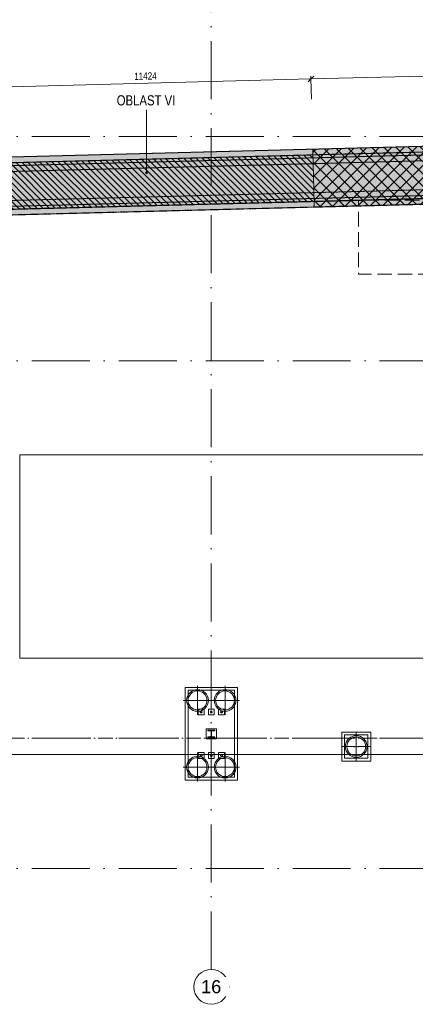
# Model space of a CAD drawing. Header units: millimetres. Extents: x -2694 to 330324, y -17289 to 76899.
# Tile 82 of 142: x 178095 to 191743, y -1426 to 32515. Entities that reach past the tile are written whole.
import ezdxf

# ---------------------------------------------------------------- set-up
doc = ezdxf.new("R2010")
doc.units = ezdxf.units.MM
for name, pattern in [('A_CARA_07', [7, 5, -2]), ('B_CARA_05', [4, 3, -1]), ('IMPORT-A_CARA_07', [700, 500, -200]), ('IMPORT-A_CARA_15', [760, 500, -130, 0, -130]), ('Čerchovaná 20mm', [3000, 2000, -500, 0, -500])]:
    doc.linetypes.add(name, pattern=pattern)
for name, color, linetype, lineweight in [('02_0_25386_PODLAHA HALY A ZÁKLADY VESTAVKŮ 4_6_2025_dwg', 8, 'Continuous', 9), ('11542_003_OK-HALA_TaO-1_ET_R01_AciS_2025-04-14_sloupy_dwg', 150, 'Continuous', 9), ('CA_KOTY', 3, 'Continuous', 9), ('CA_KOTY-100', 3, 'Continuous', 9), ('CA_OSY', 5, 'IMPORT-A_CARA_15', 13), ('CA_PODLAHA25', 7, 'Continuous', 13), ('CA_POHHRA18', 9, 'Continuous', 9), ('CA_POHHRA25', 7, 'Continuous', 13), ('CA_TEXT25', 7, 'Continuous', 9), ('CA_TEXT35', 62, 'Continuous', 9), ('CA_ZAKLADY25', 7, 'Continuous', 13), ('CA_ZAKLADY5', 1, 'Continuous', 25), ('CA_ZÁKLADY TG', 9, 'Continuous', 25), ('Konstrukční přípoje', 7, 'Continuous', 13), ('SS_HALA_TaO-DODAVKA_STAVEBNI', 140, 'Continuous', 9), ('SS_HALA_TaO-SLOUP', 140, 'Continuous', 9), ('SS_HALA_TaO-SLOUP-R01', 140, 'Continuous', 9)]:
    doc.layers.add(name, color=color, linetype=linetype, lineweight=lineweight)
doc.styles.add('Arial_1', font='arial.ttf', dxfattribs={"height": 450})
doc.styles.add('Arial_2', font='arial.ttf', dxfattribs={"width": 0.8, "height": 250})
doc.styles.add('Arial_3', font='arial.ttf', dxfattribs={"width": 0.8, "height": 350})
doc.dimstyles.new('HP_Přímá_-_2_5_mm_Ariel', dxfattribs={"dimscale": 304.8, "dimtxt": 255.06485, "dimasz": 0.656168, "dimexe": 0.328084, "dimexo": 0.0625, "dimgap": 0.164042, "dimtad": 1, "dimdec": 0, "dimzin": 0, "dimdsep": 46, "dimtxsty": 'Arial_2', "dimblk1": 'OBLIQUE', "dimblk2": 'OBLIQUE', "dimsah": 1, "dimcen": 0.09, "dimazin": 0, "dimtfac": 1, "dimtdec": 4, "dimtix": 1, "dimtmove": 0, "dimatfit": 3, "dimfxl": 2.296588, "dimfxlon": 1, "dimtvp": 1, "dimtfill": 1, "dimtolj": 1, "dimtzin": 0, "dimarcsym": 2})
pattern_1 = [(0, (0, 0), (609.6, 152.4), [50.292, -406.908, 50.292, -406.908, -2438.4]), (0, (0, 0), (609.6, 152.4), [-914.4, 50.292, -864.108, 50.292, -406.908, -1066.8]), (0, (0, 0), (609.6, 152.4), [-2286, 50.292, -254.508, 50.292, -711.708]), (120, (228.6, 76.2), (-436.78227, 451.729086), [50.292, -406.908, 50.292, -406.908, -2438.4]), (120, (228.6, 76.2), (-436.78227, 451.729086), [-914.4, 50.292, -864.108, 50.292, -406.908, -1066.8]), (120, (228.6, 76.2), (-436.78227, 451.729086), [-2286, 50.292, -254.508, 50.292, -711.708]), (240, (304.8, 381), (-172.81773, -604.129086), [50.292, -406.908, 50.292, -406.908, -2438.4]), (240, (304.8, 381), (-172.81773, -604.129086), [-914.4, 50.292, -864.108, 50.292, -406.908, -1066.8]), (240, (304.8, 381), (-172.81773, -604.129086), [-2286, 50.292, -254.508, 50.292, -711.708])]

# ---------------------------------------------------------------- blocks, each defined once
blk = doc.blocks.new('02_0_25386_PODLAHA HALY A ZÁKLADY VESTAVKŮ 4_6_2025_dwg_A$Cb66bb888-2769433-BOURÁNÍ STÁVAJÍCÍCH ZÁKLADOVÝCH PRVKŮ')
at = {"layer": 'CA_ZÁKLADY TG', "color": 240, "linetype": 'IMPORT-A_CARA_07', "lineweight": 9}
for p, q in [((0, 7700), (199, 7700)), ((0, 7695), (0, 7700)), ((0, 7508), (0, 7695)), ((0, 7502), (0, 7508)), ((199, 7700), (7385, 7700))]:
    blk.add_line(p, q, dxfattribs=at)
at = {"layer": 'CA_ZÁKLADY TG', "color": 240, "linetype": 'IMPORT-A_CARA_07', "lineweight": 9, "flags": 128}
blk.add_lwpolyline([(13551, 6850), (25051, 6850), (13551, 6850), (25051, 6850), (25051, 5150), (13551, 5150), (25051, 5150), (25051, 6850), (13551, 6850), (13551, 7700), (13551, 5150), (0, 5150), (0, 7502)], dxfattribs=at)
blk = doc.blocks.new('02_0_25386_PODLAHA HALY A ZÁKLADY VESTAVKŮ 4_6_2025_dwg-2745952-BOURÁNÍ STÁVAJÍCÍCH ZÁKLADOVÝCH PRVKŮ')
at = {"layer": 'CA_OSY', "color": 10}
blk.add_line((2346008, -1789797), (2597271, -1789797), dxfattribs=at)
blk.add_blockref('02_0_25386_PODLAHA HALY A ZÁKLADY VESTAVKŮ 4_6_2025_dwg_A$Cb66bb888-2769433-BOURÁNÍ STÁVAJÍCÍCH ZÁKLADOVÝCH PRVKŮ', (2496368, -1778956))
blk = doc.blocks.new('pilota 600 mm - D_750_650-2142276-BOURÁNÍ STÁVAJÍCÍCH ZÁKLADOVÝCH PRVKŮ')
at = {"layer": 'CA_POHHRA18'}
for q in [(0, 500), (-500, 0), (0, -500), (500, 0)]:
    blk.add_line((0, 0), q, dxfattribs=at)
blk = doc.blocks.new('pilota 600 mm - D_750_650-2142277-BOURÁNÍ STÁVAJÍCÍCH ZÁKLADOVÝCH PRVKŮ')
at = {"layer": 'CA_POHHRA18'}
for q in [(0, 500), (-500, 0), (500, 0), (0, -500)]:
    blk.add_line((0, 0), q, dxfattribs=at)
blk = doc.blocks.new('pilota 600 mm - D_750_650-2142284-BOURÁNÍ STÁVAJÍCÍCH ZÁKLADOVÝCH PRVKŮ')
at = {"layer": 'CA_POHHRA18'}
for q in [(0, 500), (-500, 0), (0, -500), (500, 0)]:
    blk.add_line((0, 0), q, dxfattribs=at)
blk = doc.blocks.new('M_Šroub HPM-E - 64_E-V130-BOURÁNÍ STÁVAJÍCÍCH ZÁKLADOVÝCH PRVKŮ')
at = {"layer": 'Konstrukční přípoje', "lineweight": 9}
h = blk.add_hatch(dxfattribs=at)
h.set_pattern_fill('FP_59', color=50, style=0, pattern_type=2)
h.set_pattern_definition([(45, (-184705.05, -8649.87), (-251.4472, 251.4472), []), (45, (-184705.05, -8268.87), (-251.4472, 251.4472), [])])
h.paths.add_polyline_path([(10, -30), (26, -19), (32, 0), (26, 19), (10, 30), (-10, 30), (-26, 19), (-32, 0), (-26, -19), (-10, -30)])
at = {"layer": 'Konstrukční přípoje'}
for p, q in [((-100, -100), (-100, 100)), ((-100, 100), (100, 100)), ((100, 100), (-100, 100)), ((-100, 100), (-100, -100)), ((100, 100), (100, -100)), ((100, -100), (100, 100)), ((100, -100), (-100, -100)), ((-100, -100), (100, -100))]:
    blk.add_line(p, q, dxfattribs=at)
at = {"layer": 'Konstrukční přípoje', "color": 250, "lineweight": 25}
for start, end in [(360, 180), (180, 360)]:
    blk.add_arc((0, 0), 32, start, end, dxfattribs=at)
at = {"layer": 'Konstrukční přípoje'}
for start, end in [(0, 180), (0, 180), (0, 180), (180, 360), (180, 360), (180, 360)]:
    blk.add_arc((0, 0), 32, start, end, dxfattribs=at)
blk = doc.blocks.new('M_Šroub HPM-E - 64_E-V131-BOURÁNÍ STÁVAJÍCÍCH ZÁKLADOVÝCH PRVKŮ')
at = {"layer": 'Konstrukční přípoje'}
for p, q in [((-100, -100), (-100, 100)), ((-100, 100), (100, 100)), ((100, 100), (-100, 100)), ((-100, 100), (-100, -100)), ((100, 100), (100, -100)), ((100, -100), (100, 100)), ((100, -100), (-100, -100)), ((-100, -100), (100, -100))]:
    blk.add_line(p, q, dxfattribs=at)
at = {"layer": 'Konstrukční přípoje', "color": 250, "lineweight": 25}
for start, end in [(360, 180), (180, 360)]:
    blk.add_arc((0, 0), 32, start, end, dxfattribs=at)
at = {"layer": 'Konstrukční přípoje'}
for start, end in [(0, 180), (0, 180), (0, 180), (180, 360), (180, 360), (180, 360)]:
    blk.add_arc((0, 0), 32, start, end, dxfattribs=at)
blk = doc.blocks.new('M_Šroub HPM-E - 64_E-V132-BOURÁNÍ STÁVAJÍCÍCH ZÁKLADOVÝCH PRVKŮ')
at = {"layer": 'Konstrukční přípoje'}
for p, q in [((-100, -100), (-100, 100)), ((-100, 100), (100, 100)), ((100, 100), (-100, 100)), ((-100, 100), (-100, -100)), ((100, 100), (100, -100)), ((100, -100), (100, 100)), ((100, -100), (-100, -100)), ((-100, -100), (100, -100))]:
    blk.add_line(p, q, dxfattribs=at)
at = {"layer": 'Konstrukční přípoje', "color": 250, "lineweight": 25}
for start, end in [(360, 180), (180, 360)]:
    blk.add_arc((0, 0), 32, start, end, dxfattribs=at)
at = {"layer": 'Konstrukční přípoje'}
for start, end in [(0, 180), (0, 180), (0, 180), (180, 360), (180, 360), (180, 360)]:
    blk.add_arc((0, 0), 32, start, end, dxfattribs=at)
blk = doc.blocks.new('M_Šroub HPM-E - 64_E-V133-BOURÁNÍ STÁVAJÍCÍCH ZÁKLADOVÝCH PRVKŮ')
at = {"layer": 'Konstrukční přípoje', "lineweight": 9}
h = blk.add_hatch(dxfattribs=at)
h.set_pattern_fill('FP_60', color=50, style=0, pattern_type=2)
h.set_pattern_definition([(45, (-184705.05, -7149.87), (-251.4472, 251.4472), []), (45, (-184705.05, -6768.87), (-251.4472, 251.4472), [])])
h.paths.add_polyline_path([(10, -30), (26, -19), (32, 0), (26, 19), (10, 30), (-10, 30), (-26, 19), (-32, 0), (-26, -19), (-10, -30)])
at = {"layer": 'Konstrukční přípoje'}
for p, q in [((100, 100), (-100, 100)), ((-100, 100), (-100, -100)), ((-100, -100), (-100, 100)), ((-100, 100), (100, 100)), ((100, -100), (100, 100)), ((100, 100), (100, -100)), ((-100, -100), (100, -100)), ((100, -100), (-100, -100))]:
    blk.add_line(p, q, dxfattribs=at)
at = {"layer": 'Konstrukční přípoje', "color": 250, "lineweight": 25}
for start, end in [(360, 180), (180, 360)]:
    blk.add_arc((0, 0), 32, start, end, dxfattribs=at)
at = {"layer": 'Konstrukční přípoje'}
for start, end in [(0, 180), (0, 180), (0, 180), (180, 0), (180, 360), (180, 360)]:
    blk.add_arc((0, 0), 32, start, end, dxfattribs=at)
blk = doc.blocks.new('M_Šroub HPM-E - 64_E-V134-BOURÁNÍ STÁVAJÍCÍCH ZÁKLADOVÝCH PRVKŮ')
at = {"layer": 'Konstrukční přípoje'}
for p, q in [((100, 100), (-100, 100)), ((-100, 100), (-100, -100)), ((-100, -100), (-100, 100)), ((-100, 100), (100, 100)), ((100, -100), (100, 100)), ((100, 100), (100, -100)), ((-100, -100), (100, -100)), ((100, -100), (-100, -100))]:
    blk.add_line(p, q, dxfattribs=at)
at = {"layer": 'Konstrukční přípoje', "color": 250, "lineweight": 25}
for start, end in [(360, 180), (180, 360)]:
    blk.add_arc((0, 0), 32, start, end, dxfattribs=at)
at = {"layer": 'Konstrukční přípoje'}
for start, end in [(0, 180), (0, 180), (0, 180), (180, 0), (180, 360), (180, 360)]:
    blk.add_arc((0, 0), 32, start, end, dxfattribs=at)
blk = doc.blocks.new('M_Šroub HPM-E - 64_E-V135-BOURÁNÍ STÁVAJÍCÍCH ZÁKLADOVÝCH PRVKŮ')
at = {"layer": 'Konstrukční přípoje'}
for p, q in [((100, 100), (-100, 100)), ((-100, 100), (-100, -100)), ((-100, -100), (-100, 100)), ((-100, 100), (100, 100)), ((100, -100), (100, 100)), ((100, 100), (100, -100)), ((-100, -100), (100, -100)), ((100, -100), (-100, -100))]:
    blk.add_line(p, q, dxfattribs=at)
at = {"layer": 'Konstrukční přípoje', "color": 250, "lineweight": 25}
for start, end in [(360, 180), (180, 360)]:
    blk.add_arc((0, 0), 32, start, end, dxfattribs=at)
at = {"layer": 'Konstrukční přípoje'}
for start, end in [(0, 180), (0, 180), (0, 180), (180, 0), (180, 360), (180, 360)]:
    blk.add_arc((0, 0), 32, start, end, dxfattribs=at)
blk = doc.blocks.new('11542_003_OK-HALA_TaO-1_ET_R01_AciS_2025-04-14_sloupy_dwg-1858929-BOURÁNÍ STÁVAJÍCÍCH ZÁKLADOVÝCH PRVKŮ')
at = {"layer": '11542_003_OK-HALA_TaO-1_ET_R01_AciS_2025-04-14_sloupy_dwg', "color": 140}
for p, q in [((184585, 8020), (184585, 8003)), ((184825, 8020), (184585, 8020)), ((184585, 8003), (184679, 8003)), ((184700, 7982), (184700, 7818)), ((184710, 7818), (184710, 7982)), ((184731, 8003), (184825, 8003)), ((184825, 8003), (184825, 8020)), ((184679, 7797), (184585, 7797)), ((184585, 7797), (184585, 7780)), ((184585, 7780), (184825, 7780)), ((184825, 7797), (184731, 7797)), ((184825, 7780), (184825, 7797))]:
    blk.add_line(p, q, dxfattribs=at)
for centre, radius, start, end in [((184355, 8650), 32, 0, 180), ((184355, 8650), 32, 180, 0), ((184705, 8650), 32, 0, 180), ((184705, 8650), 32, 180, 0), ((185055, 8650), 32, 0, 180), ((185055, 8650), 32, 180, 0), ((184679, 7982), 21, 0, 90), ((184679, 7818), 21, 270, 0), ((184731, 7982), 21, 90, 180), ((184731, 7818), 21, 180, 270), ((184355, 7150), 32, 0, 180), ((184355, 7150), 32, 180, 0), ((184705, 7150), 32, 0, 180), ((184705, 7150), 32, 180, 0), ((185055, 7150), 32, 0, 180), ((185055, 7150), 32, 180, 0), ((189635, 7455), 10, 0, 180), ((189635, 7455), 10, 180, 0), ((189775, 7455), 10, 0, 180), ((189775, 7455), 10, 180, 0)]:
    blk.add_arc(centre, radius, start, end, dxfattribs=at)
at = {"layer": 'SS_HALA_TaO-DODAVKA_STAVEBNI'}
for centre, start, end in [((184355, 8650), 0, 180), ((184355, 8650), 180, 0), ((184705, 8650), 0, 180), ((184705, 8650), 180, 0), ((185055, 8650), 0, 180), ((185055, 8650), 180, 0), ((184355, 7150), 0, 180), ((184355, 7150), 180, 0), ((184705, 7150), 0, 180), ((184705, 7150), 180, 0), ((185055, 7150), 0, 180), ((185055, 7150), 180, 0)]:
    blk.add_arc(centre, 32, start, end, dxfattribs=at)
at = {"layer": 'SS_HALA_TaO-SLOUP'}
for p, q in [((184585, 8020), (184585, 8003)), ((184825, 8020), (184585, 8020)), ((184585, 8003), (184679, 8003)), ((184700, 7982), (184700, 7818)), ((184710, 7818), (184710, 7982)), ((184731, 8003), (184825, 8003)), ((184825, 8003), (184825, 8020)), ((184679, 7797), (184585, 7797)), ((184585, 7797), (184585, 7780)), ((184585, 7780), (184825, 7780)), ((184825, 7797), (184731, 7797)), ((184825, 7780), (184825, 7797))]:
    blk.add_line(p, q, dxfattribs=at)
for centre, start, end in [((184679, 7982), 0, 90), ((184679, 7818), 270, 0), ((184731, 7982), 90, 180), ((184731, 7818), 180, 270)]:
    blk.add_arc(centre, 21, start, end, dxfattribs=at)
at = {"layer": 'SS_HALA_TaO-SLOUP-R01'}
for centre, start, end in [((189635, 7455), 0, 180), ((189635, 7455), 180, 0), ((189775, 7455), 0, 180), ((189775, 7455), 180, 0)]:
    blk.add_arc(centre, 10, start, end, dxfattribs=at)
blk = doc.blocks.new('Osnova - Bublina osnovy 12mm-4850-BOURÁNÍ STÁVAJÍCÍCH ZÁKLADOVÝCH PRVKŮ')
at = {"layer": 'CA_TEXT35'}
blk.add_circle((0, 0), 6, dxfattribs=at)
blk = doc.blocks.new('DIMBLOCK2-BOURÁNÍ STÁVAJÍCÍCH ZÁKLADOVÝCH PRVKŮ')
at = {"layer": 'CA_KOTY-100'}
for p, q in [((202138, 30834), (202136, 30934)), ((202138, 30834), (202236, 30937)), ((188143, 30471), (188140, 30571)), ((188143, 30471), (202138, 30834)), ((188143, 30471), (188240, 30573)), ((202138, 30834), (202041, 30731)), ((202138, 30834), (202156, 30134)), ((188143, 30471), (188046, 30368)), ((188143, 30471), (188161, 29771))]:
    blk.add_line(p, q, dxfattribs=at)
at = {"layer": 'CA_KOTY-100', "color": 0, "insert": (194748, 31017), "char_height": 250, "width": 918.23, "attachment_point": 1, "rotation": 1.4862, "line_spacing_factor": 0.941778, "style": 'Arial_2', "bg_fill": 3, "box_fill_scale": 1.25, "bg_fill_color": 256, "bg_fill_true_color": 13158600, "bg_fill_transparency": 0}
blk.add_mtext('14000', dxfattribs=at)
blk = doc.blocks.new('_Oblique')
at = {"color": 0, "linetype": 'ByBlock', "lineweight": -2}
blk.add_line((-0.5, -0.5), (0.5, 0.5), dxfattribs=at)
blk = doc.blocks.new('DIMBLOCK7-BOURÁNÍ STÁVAJÍCÍCH ZÁKLADOVÝCH PRVKŮ')
at = {"layer": 'CA_KOTY-100'}
for p, q in [((188143, 30471), (188140, 30571)), ((188143, 30471), (188240, 30573)), ((176723, 30175), (176720, 30275)), ((176723, 30175), (188143, 30471)), ((176723, 30175), (176820, 30277)), ((188143, 30471), (188046, 30368)), ((188143, 30471), (188161, 29771)), ((176723, 30175), (176625, 30072)), ((176723, 30175), (176741, 29475))]:
    blk.add_line(p, q, dxfattribs=at)
at = {"layer": 'CA_KOTY-100', "color": 0, "insert": (182041, 30687), "char_height": 250, "width": 918.23, "attachment_point": 1, "rotation": 1.4862, "line_spacing_factor": 0.941778, "style": 'Arial_2', "bg_fill": 3, "box_fill_scale": 1.25, "bg_fill_color": 256, "bg_fill_true_color": 13158600, "bg_fill_transparency": 0}
blk.add_mtext('11424', dxfattribs=at)

msp = doc.modelspace()

# ---------------------------------------------------------------- hatches: boundary and pattern name
at = {"layer": 'CA_POHHRA18'}
h = msp.add_hatch(dxfattribs=at)
h.set_pattern_fill('FP_193', color=90, style=0, pattern_type=2)
h.set_pattern_definition([(45, (0, 0), (-211.99273, 211.99273), []), (135, (0, 0), (-211.99273, -211.99273), [])])
h.paths.add_polyline_path([(188257.7, 26050.9), (202253, 26414), (202201, 28415.2), (188205.7, 28052.1)])
h = msp.add_hatch(dxfattribs=at)
h.set_pattern_fill('FP_191', color=90, style=0, pattern_type=2)
h.set_pattern_definition([(135, (0, 0), (-106.06602, -106.06602), [])])
h.paths.add_polyline_path([(176831.9, 25957.8), (188252.4, 26254.1), (188210.9, 27853.2), (176790.5, 27556.9)])
at = {"layer": 'CA_POHHRA25', "linetype": 'B_CARA_05'}
h = msp.add_hatch(dxfattribs=at)
h.set_pattern_fill('FP_7', color=256, style=0, pattern_type=2)
h.set_pattern_definition(pattern_1)
h.paths.add_polyline_path([(164135.6, 27127.5), (256577.9, 29526), (256584.9, 29826.2), (164111.1, 27427)])
h = msp.add_hatch(dxfattribs=at)
h.set_pattern_fill('FP_4', color=256, style=0, pattern_type=2)
h.set_pattern_definition(pattern_1)
h.paths.add_polyline_path([(164185.7, 26929.7), (256555.7, 29326.3), (256562.7, 29626.5), (164161.1, 27229.1)])
h = msp.add_hatch(dxfattribs=at)
h.set_pattern_fill('FP_5', color=256, style=0, pattern_type=2)
h.set_pattern_definition(pattern_1)
h.paths.add_polyline_path([(164295.4, 25632.5), (256525.3, 28025), (256532.4, 28325.3), (164270.9, 25931.9)])
h = msp.add_hatch(dxfattribs=at)
h.set_pattern_fill('FP_7', color=256, style=0, pattern_type=2)
h.set_pattern_definition(pattern_1)
h.paths.add_polyline_path([(164274.5, 25430.5), (256538.1, 27824.4), (256545.1, 28124.6), (164250, 25730)])
at = {"layer": 'CA_TEXT25'}
h = msp.add_hatch(color=256, dxfattribs=at)
edge = h.paths.add_edge_path()
edge.add_arc((182470.1, 27235.1), 35, 0, 360)
at = {"layer": 'CA_ZAKLADY25', "linetype": 'B_CARA_05'}
h = msp.add_hatch(dxfattribs=at)
h.set_pattern_fill('FP_6', color=256, style=0, pattern_type=2)
h.set_pattern_definition(pattern_1)
h.paths.add_polyline_path([(114295.2, 18711.8), (164290.8, 25624.3), (256533.4, 28017.2), (300316.5, 24830.7), (300433, 26438.8), (256575.5, 29630.7), (164143.8, 27232.5), (114232, 20331.6), (73888.4, 22973.1), (68679.3, 27876.5), (374.8, 32323.6), (270.9, 30726.9), (68008.8, 26316.6), (73272.1, 21394.9), (111554.5, 18891.1)])
h = msp.add_hatch(dxfattribs=at)
h.set_pattern_fill('FP_6', color=256, style=0, pattern_type=2)
h.set_pattern_definition(pattern_1)
h.paths.add_polyline_path([(114295.2, 18711.8), (164290.8, 25624.3), (256533.4, 28017.2), (300316.5, 24830.7), (300433, 26438.8), (256575.5, 29630.7), (164143.8, 27232.5), (114232, 20331.6), (73888.4, 22973.1), (68679.3, 27876.5), (374.8, 32323.6), (270.9, 30726.9), (68008.8, 26316.6), (73272.1, 21394.9), (111554.5, 18891.1)])
h = msp.add_hatch(dxfattribs=at)
h.set_pattern_fill('FP_6', color=256, style=0, pattern_type=2)
h.set_pattern_definition(pattern_1)
h.paths.add_polyline_path([(114205.2, 18514.7), (164274.5, 25437.3), (256538.1, 27831.1), (300315, 24639.3), (300460.1, 26633.1), (256584.9, 29826.2), (164111.1, 27427), (114133, 20516.9), (71848.8, 23275.6), (259.8, 29642.3), (82.6, 27650.1), (71406.6, 21306.9), (111554.5, 18687.6)])
h = msp.add_hatch(dxfattribs=at)
h.set_pattern_fill('FP_6', color=256, style=0, pattern_type=2)
h.set_pattern_definition(pattern_1)
h.paths.add_polyline_path([(114205.2, 18514.7), (164274.5, 25437.3), (256538.1, 27831.1), (300315, 24639.3), (300460.1, 26633.1), (256584.9, 29826.2), (164111.1, 27427), (114133, 20516.9), (71848.8, 23275.6), (259.8, 29642.3), (82.6, 27650.1), (71406.6, 21306.9), (111554.5, 18687.6)])

# ---------------------------------------------------------------- linework, layer by layer
at = {"layer": 'CA_OSY', "linetype": 'Čerchovaná 20mm', "lineweight": 9}
for p, q in [((184705, -226.2), (184705, 75699.1)), ((-1493.6, 28489.9), (299971.9, 28489.9)), ((-1493.6, 20749.9), (299971.9, 20749.9)), ((-1493.6, 7749.9), (299971.9, 7749.9)), ((-1493.6, 3254.9), (299971.9, 3254.9))]:
    msp.add_line(p, q, dxfattribs=at)
at = {"layer": 'CA_PODLAHA25'}
msp.add_line((205330, 7189.9), (4070, 7189.9), dxfattribs=at)
at = {"layer": 'CA_POHHRA25', "linetype": 'B_CARA_05', "lineweight": 9}
for p, q in [((164111.1, 27427), (256584.9, 29826.2)), ((256584.9, 29826.2), (164111.1, 27427)), ((256562.7, 29626.5), (176790.5, 27556.8)), ((176790.5, 27556.8), (256562.7, 29626.5)), ((164185.7, 26929.7), (256555.7, 29326.3)), ((256577.9, 29526), (171794.8, 27326.2)), ((176793.1, 27455.9), (256577.9, 29526)), ((256555.7, 29326.3), (176798.2, 27256.9)), ((256532.4, 28325.3), (171825.8, 26127.9)), ((176824.2, 26257.6), (256532.4, 28325.3)), ((256545.1, 28124.6), (164250, 25730)), ((256525.3, 28025), (171833.6, 25828)), ((176829.4, 26056.4), (256545.1, 28124.6)), ((176831.9, 25957.7), (256525.3, 28025)), ((164274.5, 25430.5), (256538.1, 27824.4)), ((256538.1, 27824.4), (164274.5, 25430.5))]:
    msp.add_line(p, q, dxfattribs=at)
at = {"layer": 'CA_POHHRA25', "linetype": 'A_CARA_07', "lineweight": 9}
for p, q in [((202201, 28415.2), (188205.7, 28052.1)), ((188210.9, 27853.2), (176790.5, 27556.9)), ((188205.7, 28052.1), (188257.7, 26050.9)), ((188252.4, 26254.1), (188210.9, 27853.2)), ((176831.9, 25957.8), (188252.4, 26254.1)), ((188257.7, 26050.9), (202253, 26414))]:
    msp.add_line(p, q, dxfattribs=at)
at = {"layer": 'CA_TEXT25', "color": 50}
msp.add_circle((182470.1, 27235.1), 35, dxfattribs=at)
at = {"layer": 'CA_ZAKLADY25', "linetype": 'B_CARA_05', "lineweight": 9}
for p, q in [((164111.1, 27427), (256584.9, 29826.2)), ((256584.9, 29826.2), (164111.1, 27427)), ((164111.1, 27427), (256584.9, 29826.2)), ((256584.9, 29826.2), (164111.1, 27427)), ((164143.8, 27232.5), (256575.5, 29630.7)), ((256575.5, 29630.7), (164143.8, 27232.5)), ((164143.8, 27232.5), (256575.5, 29630.7)), ((256575.5, 29630.7), (164143.8, 27232.5)), ((256533.4, 28017.2), (164290.8, 25624.3)), ((164290.8, 25624.3), (256533.4, 28017.2)), ((256533.4, 28017.2), (164290.8, 25624.3)), ((164290.8, 25624.3), (256533.4, 28017.2)), ((256538.1, 27831.1), (164274.5, 25437.3)), ((164274.5, 25437.3), (256538.1, 27831.1)), ((256538.1, 27831.1), (164274.5, 25437.3)), ((164274.5, 25437.3), (256538.1, 27831.1))]:
    msp.add_line(p, q, dxfattribs=at)
at = {"layer": 'CA_ZAKLADY25', "color": 240, "linetype": 'A_CARA_07', "lineweight": 9}
for p, q in [((178100, 10509.9), (178100, 17509.9)), ((178100, 17509.9), (202100, 17509.9)), ((202100, 10509.9), (178100, 10509.9))]:
    msp.add_line(p, q, dxfattribs=at)
at = {"layer": 'CA_ZAKLADY25', "lineweight": 9}
for p, q in [((183805, 6299.9), (183805, 9499.9)), ((183805, 9499.9), (185605, 9499.9)), ((185605, 9499.9), (183805, 9499.9)), ((183805, 9499.9), (183805, 6299.9)), ((185605, 9499.9), (185605, 6299.9)), ((185605, 6299.9), (185605, 9499.9)), ((189205, 6959.9), (189205, 7959.9)), ((189205, 7959.9), (190205, 7959.9)), ((190205, 7959.9), (189205, 7959.9)), ((189205, 7959.9), (189205, 6959.9)), ((190205, 7959.9), (190205, 6959.9)), ((190205, 6959.9), (190205, 7959.9)), ((190205, 6959.9), (189205, 6959.9)), ((189205, 6959.9), (190205, 6959.9)), ((185605, 6299.9), (183805, 6299.9)), ((183805, 6299.9), (185605, 6299.9))]:
    msp.add_line(p, q, dxfattribs=at)
at = {"layer": 'CA_ZAKLADY25'}
for p, q in [((185505, 9399.9), (183905, 9399.9)), ((183905, 9399.9), (183905, 6399.9)), ((183905, 6399.9), (183905, 9399.9)), ((183905, 9399.9), (185505, 9399.9)), ((185505, 6399.9), (185505, 9399.9)), ((185505, 9399.9), (185505, 6399.9)), ((184530, 8074.9), (184880, 8074.9)), ((184530, 7724.9), (184530, 8074.9)), ((184880, 8074.9), (184530, 8074.9)), ((184530, 8074.9), (184530, 7724.9)), ((184880, 8074.9), (184880, 7724.9)), ((184880, 7724.9), (184880, 8074.9)), ((190105, 7859.9), (189305, 7859.9)), ((189305, 7859.9), (189305, 7059.9)), ((189305, 7059.9), (189305, 7859.9)), ((189305, 7859.9), (190105, 7859.9)), ((190105, 7059.9), (190105, 7859.9)), ((190105, 7859.9), (190105, 7059.9)), ((184880, 7724.9), (184530, 7724.9)), ((184530, 7724.9), (184880, 7724.9)), ((189305, 7059.9), (190105, 7059.9)), ((190105, 7059.9), (189305, 7059.9)), ((183905, 6399.9), (185505, 6399.9)), ((185505, 6399.9), (183905, 6399.9))]:
    msp.add_line(p, q, dxfattribs=at)
at = {"layer": 'CA_ZAKLADY25', "lineweight": 9}
for centre, radius, start, end in [((184230, 9049.9), 375, 0, 180), ((184230, 9049.9), 375, 0, 180), ((184230, 9049.9), 325, 90, 270), ((184230, 9049.9), 325, 90, 270), ((184230, 9049.9), 325, 270, 90), ((184230, 9049.9), 325, 270, 90), ((185180, 9049.9), 375, 0, 180), ((185180, 9049.9), 375, 0, 180), ((185180, 9049.9), 325, 90, 270), ((185180, 9049.9), 325, 90, 270), ((185180, 9049.9), 325, 270, 90), ((185180, 9049.9), 325, 270, 90), ((184230, 9049.9), 375, 180, 360), ((184230, 9049.9), 375, 180, 360), ((185180, 9049.9), 375, 180, 0), ((185180, 9049.9), 375, 180, 0), ((189705, 7459.9), 375, 0, 180), ((189705, 7459.9), 375, 0, 180), ((189705, 7459.9), 325, 90, 270), ((189705, 7459.9), 325, 90, 270), ((189705, 7459.9), 325, 270, 90), ((189705, 7459.9), 325, 270, 90), ((189705, 7459.9), 375, 180, 0), ((189705, 7459.9), 375, 180, 0), ((184230, 6749.9), 375, 0, 180), ((184230, 6749.9), 375, 0, 180), ((184230, 6749.9), 325, 90, 270), ((184230, 6749.9), 325, 90, 270), ((184230, 6749.9), 325, 270, 90), ((184230, 6749.9), 325, 270, 90), ((185180, 6749.9), 375, 0, 180), ((185180, 6749.9), 375, 0, 180), ((185180, 6749.9), 325, 90, 270), ((185180, 6749.9), 325, 90, 270), ((185180, 6749.9), 325, 270, 90), ((185180, 6749.9), 325, 270, 90), ((184230, 6749.9), 375, 180, 360), ((184230, 6749.9), 375, 180, 360), ((185180, 6749.9), 375, 180, 0), ((185180, 6749.9), 375, 180, 0)]:
    msp.add_arc(centre, radius, start, end, dxfattribs=at)
at = {"layer": 'CA_ZAKLADY5', "color": 240, "linetype": 'A_CARA_07', "lineweight": 9}
for p, q in [((202100, 17509.9), (178100, 17509.9)), ((178100, 17509.9), (178100, 10509.9)), ((178100, 10509.9), (202100, 10509.9))]:
    msp.add_line(p, q, dxfattribs=at)

# ---------------------------------------------------------------- block references
at = {"layer": '02_0_25386_PODLAHA HALY A ZÁKLADY VESTAVKŮ 4_6_2025_dwg', "color": 240, "linetype": 'IMPORT-A_CARA_07'}
msp.add_blockref('02_0_25386_PODLAHA HALY A ZÁKLADY VESTAVKŮ 4_6_2025_dwg-2745952-BOURÁNÍ STÁVAJÍCÍCH ZÁKLADOVÝCH PRVKŮ', (-2306582.6, 1797547.1), dxfattribs=at)
at = {"layer": '11542_003_OK-HALA_TaO-1_ET_R01_AciS_2025-04-14_sloupy_dwg', "color": 140}
msp.add_blockref('11542_003_OK-HALA_TaO-1_ET_R01_AciS_2025-04-14_sloupy_dwg-1858929-BOURÁNÍ STÁVAJÍCÍCH ZÁKLADOVÝCH PRVKŮ', (0, 0), dxfattribs=at)
at = {"layer": 'CA_POHHRA18'}
for p in [(184230, 9049.9), (184230, 6749.9)]:
    msp.add_blockref('pilota 600 mm - D_750_650-2142276-BOURÁNÍ STÁVAJÍCÍCH ZÁKLADOVÝCH PRVKŮ', p, dxfattribs=at)
at = {"layer": 'CA_POHHRA18', "rotation": 180}
for name, p in [('pilota 600 mm - D_750_650-2142277-BOURÁNÍ STÁVAJÍCÍCH ZÁKLADOVÝCH PRVKŮ', (185180, 9049.9)), ('pilota 600 mm - D_750_650-2142284-BOURÁNÍ STÁVAJÍCÍCH ZÁKLADOVÝCH PRVKŮ', (189705, 7459.9)), ('pilota 600 mm - D_750_650-2142277-BOURÁNÍ STÁVAJÍCÍCH ZÁKLADOVÝCH PRVKŮ', (185180, 6749.9))]:
    msp.add_blockref(name, p, dxfattribs=at)
at = {"layer": 'CA_TEXT35', "xscale": 99.99999999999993, "yscale": 99.99999999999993, "zscale": 99.99999999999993}
msp.add_blockref('Osnova - Bublina osnovy 12mm-4850-BOURÁNÍ STÁVAJÍCÍCH ZÁKLADOVÝCH PRVKŮ', (184705, -826.2), dxfattribs=at)
at = {"layer": 'Konstrukční přípoje'}
for name, p in [('M_Šroub HPM-E - 64_E-V131-BOURÁNÍ STÁVAJÍCÍCH ZÁKLADOVÝCH PRVKŮ', (184355, 8649.9)), ('M_Šroub HPM-E - 64_E-V130-BOURÁNÍ STÁVAJÍCÍCH ZÁKLADOVÝCH PRVKŮ', (184705, 8649.9)), ('M_Šroub HPM-E - 64_E-V132-BOURÁNÍ STÁVAJÍCÍCH ZÁKLADOVÝCH PRVKŮ', (185055, 8649.9)), ('M_Šroub HPM-E - 64_E-V134-BOURÁNÍ STÁVAJÍCÍCH ZÁKLADOVÝCH PRVKŮ', (184355, 7149.9)), ('M_Šroub HPM-E - 64_E-V133-BOURÁNÍ STÁVAJÍCÍCH ZÁKLADOVÝCH PRVKŮ', (184705, 7149.9)), ('M_Šroub HPM-E - 64_E-V135-BOURÁNÍ STÁVAJÍCÍCH ZÁKLADOVÝCH PRVKŮ', (185055, 7149.9))]:
    msp.add_blockref(name, p, dxfattribs=at)

# ---------------------------------------------------------------- next in the draw order: texts
at = {"layer": 'CA_TEXT35', "insert": (184350.9, -593.6), "char_height": 450, "width": 849.789, "attachment_point": 1, "style": 'Arial_1', "bg_fill": 3, "box_fill_scale": 1.25, "bg_fill_color": 256, "bg_fill_true_color": 13158600, "bg_fill_transparency": 0}
msp.add_mtext('16', dxfattribs=at)

# ---------------------------------------------------------------- next in the draw order: dimensions: what is measured, and where the dimension line sits
at = {"layer": 'CA_KOTY'}
dim = msp.add_linear_dim(base=(202138.3, 30834), p1=(188161.1, 29771.1), p2=(202156.4, 30134.2), angle=1.48624, dimstyle='HP_Přímá_-_2_5_mm_Ariel', override={"dimpost": '<>', "dimfxl": 14000}, dxfattribs=at)
dim.commit()
dim.dimension.update_dxf_attribs({"geometry": 'DIMBLOCK2-BOURÁNÍ STÁVAJÍCÍCH ZÁKLADOVÝCH PRVKŮ', "text_midpoint": (195136, 30830)})

# ---------------------------------------------------------------- next in the draw order: dimensions: what is measured, and where the dimension line sits
dim = msp.add_linear_dim(base=(188143, 30470.9), p1=(176740.7, 29474.8), p2=(188161.1, 29771.1), angle=1.48624, dimstyle='HP_Přímá_-_2_5_mm_Ariel', override={"dimpost": '<>', "dimfxl": 11424.29353}, dxfattribs=at)
dim.commit()
dim.dimension.update_dxf_attribs({"geometry": 'DIMBLOCK7-BOURÁNÍ STÁVAJÍCÍCH ZÁKLADOVÝCH PRVKŮ', "text_midpoint": (182428.2, 30498.2)})

# ---------------------------------------------------------------- next in the draw order: linework, layer by layer
at = {"layer": 'CA_TEXT25', "color": 50}
msp.add_line((182470.1, 27235.1), (182470.1, 29404.5), dxfattribs=at)

# ---------------------------------------------------------------- next in the draw order: texts
at = {"layer": 'CA_TEXT25', "insert": (181443.3, 29910.4), "char_height": 350, "width": 2482.024, "attachment_point": 1, "style": 'Arial_3', "bg_fill": 3, "box_fill_scale": 1.25, "bg_fill_color": 256, "bg_fill_true_color": 13158600, "bg_fill_transparency": 0}
msp.add_mtext('OBLAST VI', dxfattribs=at)

doc.saveas('drawing.dxf')
